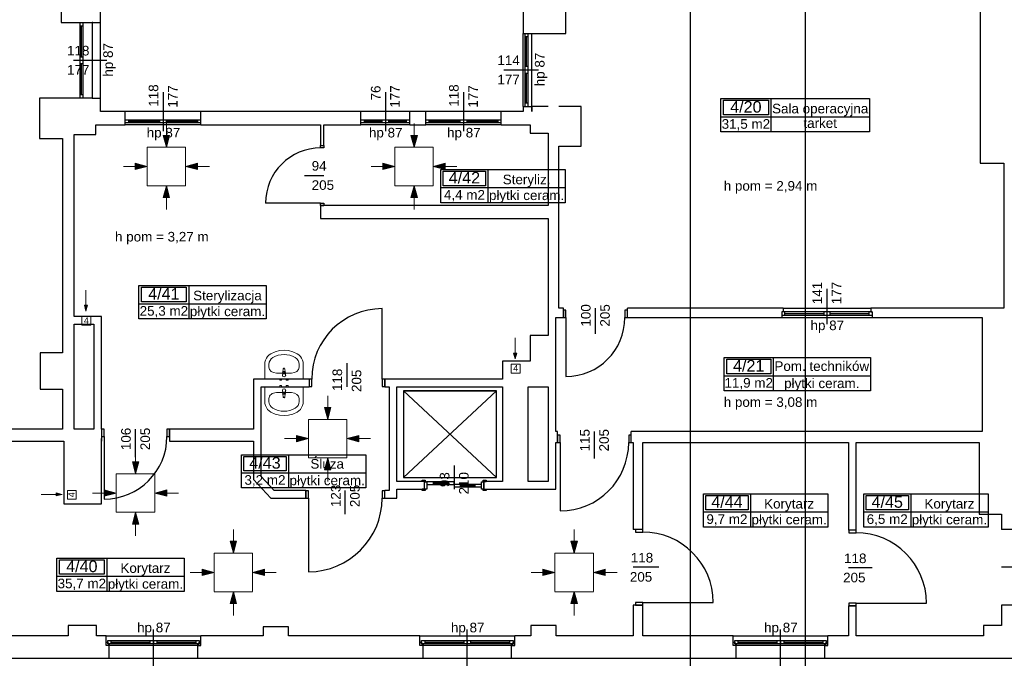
# Model space of a CAD drawing. Header units: millimetres. Extents: x -165365 to -33565, y 7406 to 103342.
# Tile 248 of 256: x -119377 to -104002, y 69243 to 79218. Entities that reach past the tile are written whole.
import ezdxf
from ezdxf.enums import TextEntityAlignment as Align

# ---------------------------------------------------------------- set-up
doc = ezdxf.new("R2010")
doc.units = ezdxf.units.MM
doc.header["$MEASUREMENT"] = 0
for name, color, linetype in [('Drzwi', 252, 'Continuous'), ('ELEK OPIS', 140, 'Continuous'), ('Linia', 252, 'Continuous'), ('Obiekt', 252, 'Continuous'), ('Okno', 252, 'Continuous'), ('Polilinia', 252, 'Continuous'), ('Strefa', 252, 'Continuous'), ('Słup', 252, 'Continuous'), ('Tekst', 252, 'Continuous'), ('Ściana', 252, 'Continuous')]:
    doc.layers.add(name, color=color, linetype=linetype)
doc.styles.add('Arial', font='arial.ttf')
doc.styles.add('Times new roman', font='arial.ttf')

# ---------------------------------------------------------------- blocks, each defined once
blk = doc.blocks.new('A$C67C5DD2D')
at = {"layer": 'Linia', "linetype": 'Continuous', "lineweight": 13}
for points in [[(48280, 9391), (48330, 9577), (48230, 9577)], [(52147, 9391), (52198, 9577), (52098, 9577)], [(47978, 9091), (47792, 9141), (47792, 9041)], [(48579, 9091), (48766, 9041), (48766, 9141)], [(51846, 9091), (51660, 9141), (51660, 9041)], [(52447, 9091), (52634, 9041), (52634, 9141)], [(48280, 8791), (48230, 8604), (48330, 8604)], [(52147, 8791), (52098, 8604), (52198, 8604)], [(47024, 6831), (47049, 6924), (46999, 6924)], [(53726, 6084), (53751, 6177), (53701, 6177)], [(50798, 5140), (50848, 5327), (50748, 5327)], [(50497, 4840), (50310, 4890), (50310, 4790)], [(51098, 4840), (51284, 4790), (51284, 4890)], [(47798, 4290), (47848, 4476), (47748, 4476)], [(50798, 4540), (50748, 4353), (50848, 4353)], [(47496, 3990), (47310, 4040), (47310, 3940)], [(48097, 3990), (48284, 3940), (48284, 4040)], [(46653, 3969), (46559, 3994), (46559, 3944)], [(47798, 3690), (47748, 3503), (47848, 3503)], [(49325, 3050), (49375, 3236), (49275, 3236)], [(54646, 3050), (54696, 3236), (54596, 3236)], [(49024, 2750), (48837, 2800), (48837, 2700)], [(49625, 2750), (49811, 2700), (49811, 2800)], [(54345, 2750), (54158, 2800), (54158, 2700)], [(54946, 2750), (55132, 2700), (55132, 2800)], [(49325, 2450), (49275, 2263), (49375, 2263)], [(54646, 2450), (54596, 2263), (54696, 2263)]]:
    blk.add_hatch(color=252, dxfattribs=at).paths.add_polyline_path(points)
at = {"layer": 'Drzwi', "color": 252}
for p, q in [((50688, 9380), (50688, 9420)), ((50688, 9420), (50738, 9420)), ((50688, 9420), (50738, 9420)), ((50738, 9380), (50688, 9380)), ((50738, 9420), (50738, 9380)), ((50688, 8520), (49828, 8520)), ((50688, 8480), (50688, 8520)), ((50688, 8520), (50738, 8520)), ((50738, 8480), (50688, 8480)), ((50688, 8480), (50738, 8480)), ((50738, 8520), (50738, 8480)), ((51648, 5770), (51648, 6870)), ((54518, 6845), (54478, 6845)), ((54478, 6845), (54478, 6730)), ((54478, 6730), (54478, 6845)), ((54518, 6730), (54518, 6845)), ((55478, 6845), (55438, 6845)), ((55438, 6845), (55438, 6730)), ((55478, 6730), (55478, 6845)), ((55478, 6730), (55478, 6845)), ((54478, 6730), (54518, 6730)), ((54518, 6730), (54518, 5810)), ((55438, 6730), (55478, 6730)), ((50548, 5770), (50508, 5770)), ((50508, 5770), (50508, 5655)), ((50508, 5770), (50508, 5655)), ((50548, 5655), (50548, 5770)), ((51688, 5770), (51648, 5770)), ((51648, 5770), (51648, 5655)), ((51688, 5655), (51688, 5770)), ((51688, 5770), (51688, 5655)), ((50508, 5655), (50548, 5655)), ((51648, 5655), (51688, 5655)), ((47308, 4990), (47268, 4990)), ((47268, 4990), (47268, 4875)), ((47268, 4990), (47268, 4875)), ((47308, 4875), (47308, 4990)), ((48328, 4990), (48288, 4990)), ((48288, 4990), (48288, 4875)), ((48328, 4875), (48328, 4990)), ((48328, 4990), (48328, 4875)), ((47268, 4875), (47308, 4875)), ((47308, 4875), (47308, 3895)), ((48288, 4875), (48328, 4875)), ((54428, 4895), (54388, 4895)), ((54388, 4895), (54388, 4780)), ((54388, 4780), (54388, 4895)), ((54388, 4780), (54428, 4780)), ((54428, 4780), (54428, 4895)), ((54428, 4780), (54428, 3710)), ((55538, 4895), (55498, 4895)), ((55498, 4895), (55498, 4780)), ((55498, 4780), (55538, 4780)), ((55538, 4780), (55538, 4895)), ((55538, 4780), (55538, 4895)), ((52271, 4170), (52271, 4189)), ((52271, 4189), (52321, 4189)), ((52321, 4170), (52271, 4170)), ((52308, 4170), (52271, 4170)), ((52308, 4165), (52308, 4170)), ((52308, 4170), (52333, 4170)), ((52308, 4165), (52308, 4170)), ((52333, 4165), (52308, 4165)), ((52308, 4050), (52308, 4165)), ((52308, 4165), (52348, 4165)), ((52308, 4050), (52308, 4165)), ((52321, 4189), (52321, 4170)), ((52333, 4170), (52333, 4165)), ((52348, 4165), (52348, 4050)), ((52448, 4165), (52348, 4165)), ((52348, 4165), (52348, 4125)), ((52673, 4165), (52448, 4165)), ((52448, 4165), (52448, 4145)), ((52448, 4125), (52448, 4165)), ((52673, 4145), (52673, 4165)), ((52773, 4165), (52673, 4165)), ((52673, 4165), (52673, 4125)), ((52773, 4125), (52773, 4165)), ((53198, 4050), (53198, 4165)), ((53198, 4165), (53238, 4165)), ((53213, 4165), (53213, 4170)), ((53213, 4170), (53238, 4170)), ((53238, 4165), (53213, 4165)), ((53225, 4189), (53275, 4189)), ((53225, 4170), (53225, 4189)), ((53275, 4170), (53225, 4170)), ((53238, 4170), (53238, 4165)), ((53238, 4165), (53238, 4170)), ((53238, 4170), (53275, 4170)), ((53238, 4165), (53238, 4050)), ((53238, 4050), (53238, 4165)), ((53275, 4189), (53275, 4170)), ((50498, 4025), (50458, 4025)), ((50458, 4025), (50458, 3910)), ((50458, 3910), (50458, 4025)), ((50498, 3910), (50498, 4025)), ((51688, 4025), (51648, 4025)), ((51648, 4025), (51648, 3910)), ((51688, 3910), (51688, 4025)), ((51688, 3910), (51688, 4025)), ((52271, 4031), (52271, 4050)), ((52271, 4050), (52321, 4050)), ((52308, 4050), (52271, 4050)), ((52321, 4031), (52271, 4031)), ((52348, 4050), (52308, 4050)), ((52321, 4050), (52321, 4031)), ((52348, 4125), (52448, 4125)), ((52448, 4145), (52673, 4145)), ((52673, 4145), (52448, 4145)), ((52448, 4145), (52448, 4125)), ((52673, 4145), (52448, 4145)), ((52448, 4125), (52673, 4125)), ((52673, 4125), (52673, 4145)), ((52673, 4125), (52773, 4125)), ((52873, 4125), (52773, 4125)), ((52773, 4125), (52773, 4085)), ((52773, 4085), (52873, 4085)), ((53098, 4125), (52873, 4125)), ((52873, 4125), (52873, 4105)), ((52873, 4085), (52873, 4125)), ((52873, 4105), (53098, 4105)), ((53098, 4105), (52873, 4105)), ((52873, 4105), (52873, 4085)), ((53098, 4105), (52873, 4105)), ((52873, 4085), (53098, 4085)), ((53098, 4105), (53098, 4125)), ((53198, 4125), (53098, 4125)), ((53098, 4125), (53098, 4085)), ((53098, 4085), (53098, 4105)), ((53098, 4085), (53198, 4085)), ((53198, 4085), (53198, 4125)), ((53238, 4050), (53198, 4050)), ((53225, 4050), (53275, 4050)), ((53225, 4031), (53225, 4050)), ((53275, 4031), (53225, 4031)), ((53238, 4050), (53275, 4050)), ((53275, 4050), (53275, 4031)), ((50458, 3910), (50498, 3910)), ((50498, 3910), (50498, 2760)), ((51648, 3910), (51688, 3910)), ((55603, 3420), (55603, 3380)), ((55718, 3420), (55603, 3420)), ((55718, 3420), (55603, 3420)), ((55718, 3380), (55718, 3420)), ((58933, 3410), (58933, 3370)), ((59048, 3410), (58933, 3410)), ((59048, 3410), (58933, 3410)), ((59048, 3370), (59048, 3410)), ((55603, 3380), (55718, 3380)), ((58933, 3370), (59048, 3370)), ((55718, 2280), (55603, 2280)), ((55603, 2280), (55603, 2240)), ((55603, 2240), (55718, 2240)), ((55718, 2240), (55603, 2240)), ((55718, 2240), (55718, 2280)), ((55718, 2280), (56818, 2280)), ((59048, 2270), (58933, 2270)), ((58933, 2270), (58933, 2230)), ((58933, 2230), (59048, 2230)), ((59048, 2230), (58933, 2230)), ((59048, 2230), (59048, 2270)), ((59048, 2270), (60148, 2270))]:
    blk.add_line(p, q, dxfattribs=at)
for centre, radius, start, end in [((50688, 8520), 860, 90, 180), ((51648, 5770), 1100, 90, 180), ((54518, 6730), 920, 270, 0), ((47308, 4875), 980, 270, 0), ((54428, 4780), 1070, 270, 0), ((50498, 3910), 1150, 270, 0), ((55718, 2280), 1100, 0, 90), ((59048, 2270), 1100, 0, 90)]:
    blk.add_arc(centre, radius, start, end, dxfattribs=at)
at = {"layer": 'Linia', "color": 252, "lineweight": 13}
for p, q in [((48280, 9761), (48280, 9577)), ((52148, 9761), (52148, 9577)), ((48280, 9391), (48230, 9577)), ((48230, 9577), (48330, 9577)), ((48280, 9391), (48330, 9577)), ((52147, 9391), (52098, 9577)), ((52098, 9577), (52198, 9577)), ((52147, 9391), (52198, 9577)), ((48579, 9390), (47979, 9390)), ((47979, 9390), (47979, 8791)), ((48579, 8791), (48579, 9390)), ((52447, 9390), (51847, 9390)), ((51847, 9390), (51847, 8791)), ((52447, 8791), (52447, 9390)), ((47608, 9091), (47792, 9091)), ((47978, 9091), (47792, 9141)), ((47792, 9041), (47792, 9141)), ((47978, 9091), (47792, 9041)), ((48579, 9091), (48766, 9141)), ((48579, 9091), (48766, 9041)), ((48766, 9141), (48766, 9041)), ((48950, 9091), (48766, 9091)), ((51476, 9091), (51660, 9091)), ((51846, 9091), (51660, 9141)), ((51660, 9041), (51660, 9141)), ((51846, 9091), (51660, 9041)), ((52447, 9091), (52634, 9141)), ((52447, 9091), (52634, 9041)), ((52634, 9141), (52634, 9041)), ((52817, 9091), (52634, 9091)), ((47979, 8790), (48579, 8790)), ((48280, 8791), (48230, 8604)), ((48280, 8791), (48330, 8604)), ((51847, 8790), (52447, 8790)), ((52147, 8791), (52098, 8604)), ((52147, 8791), (52198, 8604)), ((48330, 8604), (48230, 8604)), ((48280, 8420), (48280, 8604)), ((52198, 8604), (52098, 8604)), ((52148, 8420), (52148, 8604)), ((47024, 7158), (47024, 6924)), ((47024, 6831), (46999, 6924)), ((46999, 6924), (47049, 6924)), ((47024, 6831), (47049, 6924)), ((46960, 6610), (46960, 6750)), ((46960, 6750), (47100, 6750)), ((47100, 6750), (47100, 6610)), ((47100, 6610), (46960, 6610)), ((53726, 6412), (53726, 6177)), ((53726, 6084), (53701, 6177)), ((53701, 6177), (53751, 6177)), ((53726, 6084), (53751, 6177)), ((53662, 5863), (53662, 6003)), ((53662, 6003), (53802, 6003)), ((53802, 6003), (53802, 5863)), ((53802, 5863), (53662, 5863)), ((50798, 5510), (50798, 5327)), ((50798, 5140), (50748, 5327)), ((50748, 5327), (50848, 5327)), ((50798, 5140), (50848, 5327)), ((51098, 5140), (50498, 5140)), ((50498, 5140), (50498, 4540)), ((51098, 4540), (51098, 5140)), ((50126, 4840), (50310, 4840)), ((50497, 4840), (50310, 4890)), ((50310, 4790), (50310, 4890)), ((50497, 4840), (50310, 4790)), ((51098, 4840), (51284, 4890)), ((51098, 4840), (51284, 4790)), ((51284, 4890), (51284, 4790)), ((51468, 4840), (51284, 4840)), ((47798, 4660), (47798, 4476)), ((47798, 4290), (47748, 4476)), ((47748, 4476), (47848, 4476)), ((47798, 4290), (47848, 4476)), ((50498, 4540), (51098, 4540)), ((50798, 4540), (50748, 4353)), ((50798, 4540), (50848, 4353)), ((50848, 4353), (50748, 4353)), ((50798, 4170), (50798, 4353)), ((48097, 4289), (47497, 4289)), ((47497, 4289), (47497, 3690)), ((48097, 3690), (48097, 4289)), ((46873, 4032), (46733, 4032)), ((46733, 4032), (46733, 3892)), ((46873, 3892), (46873, 4032)), ((47496, 3990), (47310, 4040)), ((47310, 3940), (47310, 4040)), ((48097, 3990), (48284, 4040)), ((48284, 4040), (48284, 3940)), ((46325, 3969), (46559, 3969)), ((46653, 3969), (46559, 3994)), ((46559, 3944), (46559, 3994)), ((46653, 3969), (46559, 3944)), ((46733, 3892), (46873, 3892)), ((47126, 3990), (47310, 3990)), ((47496, 3990), (47310, 3940)), ((48097, 3990), (48284, 3940)), ((48467, 3990), (48284, 3990)), ((47497, 3689), (48097, 3689)), ((47798, 3690), (47748, 3503)), ((47798, 3690), (47848, 3503)), ((47848, 3503), (47748, 3503)), ((47798, 3319), (47798, 3503)), ((49325, 3420), (49325, 3236)), ((54647, 3420), (54646, 3236)), ((49325, 3050), (49275, 3236)), ((49275, 3236), (49375, 3236)), ((49325, 3050), (49375, 3236)), ((54646, 3050), (54596, 3236)), ((54596, 3236), (54696, 3236)), ((54646, 3050), (54696, 3236)), ((49625, 3049), (49025, 3049)), ((49025, 3049), (49025, 2450)), ((49625, 2450), (49625, 3049)), ((54946, 3049), (54346, 3049)), ((54346, 3049), (54346, 2450)), ((54946, 2450), (54946, 3049)), ((49024, 2750), (48837, 2800)), ((48837, 2700), (48837, 2800)), ((49625, 2750), (49811, 2800)), ((49811, 2800), (49811, 2700)), ((54345, 2750), (54158, 2800)), ((54158, 2700), (54158, 2800)), ((54946, 2750), (55132, 2800)), ((55132, 2800), (55132, 2700)), ((48653, 2750), (48837, 2750)), ((49024, 2750), (48837, 2700)), ((49625, 2750), (49811, 2700)), ((49995, 2750), (49811, 2750)), ((53974, 2750), (54158, 2750)), ((54345, 2750), (54158, 2700)), ((54946, 2750), (55132, 2700)), ((55316, 2750), (55132, 2750)), ((49025, 2449), (49625, 2449)), ((49325, 2450), (49275, 2263)), ((49325, 2450), (49375, 2263)), ((54346, 2449), (54946, 2449)), ((54646, 2450), (54596, 2263)), ((54646, 2450), (54696, 2263)), ((49375, 2263), (49275, 2263)), ((49325, 2079), (49325, 2263)), ((54696, 2263), (54596, 2263)), ((54647, 2079), (54646, 2263))]:
    blk.add_line(p, q, dxfattribs=at)
at = {"layer": 'Obiekt', "color": 252}
for p, q in [((46828, 10750), (47348, 10750)), ((53548, 10600), (54088, 10600)), ((48228, 10250), (48228, 9640)), ((51698, 10250), (51698, 9640)), ((52918, 10250), (52918, 9640)), ((50437, 8950), (50738, 8950)), ((58593, 7180), (58593, 6630)), ((54978, 6479), (54978, 6880)), ((51098, 6021), (51098, 5650)), ((47798, 4549), (47798, 4990)), ((54963, 4529), (54963, 4950)), ((52773, 4421), (52773, 4050)), ((51073, 3659), (51073, 4030)), ((55969, 2830), (55568, 2830)), ((59299, 2820), (58928, 2820)), ((61849, 2830), (61318, 2830)), ((48078, 1110), (48078, 1860)), ((52978, 1110), (52978, 1860)), ((57868, 1110), (57868, 1860))]:
    blk.add_line(p, q, dxfattribs=at)
at = {"layer": 'Obiekt', "color": 252, "lineweight": 5}
for p, q in [((49911, 6166), (49884, 6148)), ((49976, 6196), (49911, 6166)), ((50045, 6215), (49976, 6196)), ((50116, 6221), (50045, 6215)), ((50187, 6215), (50116, 6221)), ((50256, 6196), (50187, 6215)), ((50321, 6166), (50256, 6196)), ((50348, 6148), (50321, 6166)), ((49819, 6034), (49816, 6000)), ((49816, 6000), (49816, 5771)), ((49827, 6066), (49819, 6034)), ((49841, 6097), (49827, 6066)), ((49860, 6124), (49841, 6097)), ((49884, 6148), (49860, 6124)), ((49881, 5954), (49881, 6000)), ((50371, 6124), (50348, 6148)), ((50351, 5954), (50351, 6000)), ((50390, 6097), (50371, 6124)), ((50404, 6066), (50390, 6097)), ((50413, 6034), (50404, 6066)), ((50416, 6000), (50413, 6034)), ((50416, 5771), (50416, 6000)), ((49997, 5863), (50235, 5863)), ((50095, 5870), (50091, 5828)), ((50105, 5932), (50098, 5880)), ((50102, 5853), (50102, 5868)), ((50129, 5853), (50102, 5853)), ((50133, 5880), (50127, 5932)), ((50129, 5868), (50129, 5853)), ((50141, 5828), (50137, 5870)), ((49816, 5771), (50416, 5771)), ((50079, 5771), (50052, 5771)), ((50052, 5771), (50052, 5751)), ((50052, 5751), (50079, 5751)), ((50079, 5751), (50079, 5771)), ((50179, 5771), (50152, 5771)), ((50152, 5771), (50152, 5751)), ((50152, 5751), (50179, 5751)), ((50179, 5751), (50179, 5771)), ((49816, 5650), (50416, 5650)), ((49816, 5421), (49816, 5650)), ((49997, 5558), (50235, 5558)), ((50052, 5670), (50079, 5670)), ((50052, 5650), (50052, 5670)), ((50079, 5650), (50052, 5650)), ((50079, 5670), (50079, 5650)), ((50095, 5551), (50091, 5593)), ((50105, 5488), (50098, 5541)), ((50102, 5568), (50102, 5553)), ((50129, 5568), (50102, 5568)), ((50133, 5541), (50127, 5488)), ((50129, 5553), (50129, 5568)), ((50141, 5593), (50137, 5551)), ((50152, 5670), (50179, 5670)), ((50152, 5650), (50152, 5670)), ((50179, 5650), (50152, 5650)), ((50179, 5670), (50179, 5650)), ((50416, 5650), (50416, 5421)), ((49819, 5387), (49816, 5421)), ((49827, 5355), (49819, 5387)), ((49881, 5467), (49881, 5421)), ((50351, 5467), (50351, 5421)), ((50413, 5387), (50404, 5355)), ((50416, 5421), (50413, 5387)), ((49841, 5324), (49827, 5355)), ((49860, 5297), (49841, 5324)), ((49884, 5273), (49860, 5297)), ((49911, 5254), (49884, 5273)), ((49976, 5224), (49911, 5254)), ((50321, 5254), (50256, 5224)), ((50348, 5273), (50321, 5254)), ((50371, 5297), (50348, 5273)), ((50390, 5324), (50371, 5297)), ((50404, 5355), (50390, 5324)), ((50045, 5206), (49976, 5224)), ((50116, 5200), (50045, 5206)), ((50187, 5206), (50116, 5200)), ((50256, 5224), (50187, 5206))]:
    blk.add_line(p, q, dxfattribs=at)
for centre, radius, start, end in [((50116, 5868), 21.1, 147.229, 174.8304), ((50116, 5868), 21.1, 32.771, 147.229), ((50116, 5868), 13.6, 0, 180), ((50116, 5931), 11.2, 7.1389, 172.8611), ((50116, 5868), 21.1, 5.1696, 32.771), ((50116, 5828), 25, 180, 0), ((50116, 5593), 25, 0, 180), ((50116, 5553), 21.1, 185.1696, 212.771), ((50116, 5553), 21.1, 212.771, 327.229), ((50116, 5553), 13.6, 180, 0), ((50116, 5553), 21.1, 327.229, 354.8304), ((50116, 5490), 11.2, 187.1389, 352.8611)]:
    blk.add_arc(centre, radius, start, end, dxfattribs=at)
for centre, major_axis, ratio, start_param, end_param in [((50116, 5771), (0, 382), 0.956522, 5.78621, 6.78016), ((49997, 6000), (0, 121), 0.956522, 0.496975, 1.570796), ((50235, 6000), (0, 121), 0.956522, 4.712389, 5.78621), ((49997, 5954), (116, 0), 0.783646, 3.141593, 4.712389), ((50234, 5954), (116, 0), 0.783646, 4.712389, 6.283185), ((49997, 5467), (116, 0), 0.783646, 1.570796, 3.141593), ((50234, 5467), (116, 0), 0.783646, 0, 1.570796), ((49997, 5421), (0, 121), 0.956522, 1.570796, 2.644618), ((50235, 5421), (0, 121), 0.956522, 3.638567, 4.712389), ((50116, 5650), (0, 382), 0.956522, 2.644618, 3.638567)]:
    blk.add_ellipse(centre, major_axis=major_axis, ratio=ratio, start_param=start_param, end_param=end_param, dxfattribs=at)
for p in [(50095, 5870), (50105, 5932), (50133, 5880), (50141, 5828), (50095, 5551), (50133, 5541), (50141, 5593), (50105, 5488)]:
    blk.add_point(p, dxfattribs=at)
at = {"layer": 'Okno', "color": 252}
for p, q in [((46928, 11340), (46928, 11290)), ((46928, 11290), (46978, 11290)), ((46928, 11290), (46928, 10800)), ((46953, 10800), (46953, 11290)), ((46978, 11290), (46978, 11340)), ((46978, 10800), (46978, 11290)), ((47128, 10160), (47128, 11340)), ((47248, 10160), (47248, 11340)), ((53848, 10030), (53848, 11170)), ((53878, 11170), (53878, 11120)), ((53878, 11170), (53928, 11170)), ((53878, 11120), (53928, 11120)), ((53878, 11120), (53878, 10650)), ((53903, 10650), (53903, 11120)), ((53928, 11120), (53928, 11170)), ((53928, 10650), (53928, 11120)), ((53988, 10030), (53988, 11170)), ((46978, 10800), (46928, 10800)), ((46928, 10800), (46928, 10750)), ((46978, 10750), (46978, 10800)), ((46928, 10750), (46928, 10700)), ((46928, 10700), (46978, 10700)), ((46928, 10700), (46928, 10210)), ((46953, 10210), (46953, 10700)), ((46978, 10700), (46978, 10750)), ((46978, 10210), (46978, 10700)), ((53928, 10650), (53878, 10650)), ((53878, 10650), (53878, 10600)), ((53928, 10600), (53928, 10650)), ((53878, 10600), (53878, 10550)), ((53878, 10550), (53928, 10550)), ((53878, 10550), (53878, 10080)), ((53903, 10080), (53903, 10550)), ((53928, 10550), (53928, 10600)), ((53928, 10080), (53928, 10550)), ((46978, 10210), (46928, 10210)), ((46928, 10210), (46928, 10160)), ((46978, 10160), (46978, 10210)), ((53928, 10080), (53878, 10080)), ((53878, 10080), (53878, 10030)), ((53878, 10030), (53928, 10030)), ((53928, 10030), (53928, 10080)), ((48818, 9950), (47638, 9950)), ((52078, 9950), (51318, 9950)), ((53508, 9950), (52328, 9950)), ((47638, 9820), (47688, 9820)), ((47638, 9770), (47638, 9820)), ((47688, 9770), (47638, 9770)), ((48818, 9740), (47638, 9740)), ((47688, 9820), (47688, 9770)), ((47688, 9820), (48178, 9820)), ((48178, 9795), (47688, 9795)), ((48178, 9770), (47688, 9770)), ((48178, 9770), (48178, 9820)), ((48178, 9820), (48228, 9820)), ((48228, 9770), (48178, 9770)), ((48228, 9820), (48278, 9820)), ((48278, 9770), (48228, 9770)), ((48278, 9820), (48278, 9770)), ((48278, 9820), (48768, 9820)), ((48768, 9795), (48278, 9795)), ((48768, 9770), (48278, 9770)), ((48768, 9770), (48768, 9820)), ((48768, 9820), (48818, 9820)), ((48818, 9770), (48768, 9770)), ((48818, 9770), (48818, 9820)), ((51318, 9820), (51368, 9820)), ((51318, 9770), (51318, 9820)), ((51368, 9770), (51318, 9770)), ((52078, 9740), (51318, 9740)), ((51368, 9820), (51368, 9770)), ((51368, 9820), (51648, 9820)), ((51648, 9795), (51368, 9795)), ((51648, 9770), (51368, 9770)), ((51648, 9770), (51648, 9820)), ((51648, 9820), (51698, 9820)), ((51698, 9770), (51648, 9770)), ((51698, 9820), (51748, 9820)), ((51748, 9770), (51698, 9770)), ((51748, 9820), (51748, 9770)), ((51748, 9820), (52028, 9820)), ((52028, 9795), (51748, 9795)), ((52028, 9770), (51748, 9770)), ((52028, 9770), (52028, 9820)), ((52028, 9820), (52078, 9820)), ((52078, 9770), (52028, 9770)), ((52078, 9770), (52078, 9820)), ((52328, 9820), (52378, 9820)), ((52328, 9770), (52328, 9820)), ((52378, 9770), (52328, 9770)), ((53508, 9740), (52328, 9740)), ((52378, 9820), (52378, 9770)), ((52378, 9820), (52868, 9820)), ((52868, 9795), (52378, 9795)), ((52868, 9770), (52378, 9770)), ((52868, 9770), (52868, 9820)), ((52868, 9820), (52918, 9820)), ((52918, 9770), (52868, 9770)), ((52918, 9820), (52968, 9820)), ((52968, 9770), (52918, 9770)), ((52968, 9820), (52968, 9770)), ((52968, 9820), (53458, 9820)), ((53458, 9795), (52968, 9795)), ((53458, 9770), (52968, 9770)), ((53458, 9770), (53458, 9820)), ((53458, 9820), (53508, 9820)), ((53508, 9770), (53458, 9770)), ((53508, 9770), (53508, 9820)), ((57938, 6820), (57888, 6820)), ((57888, 6820), (57888, 6770)), ((57908, 6820), (57888, 6820)), ((57888, 6770), (57938, 6770)), ((57908, 6880), (59278, 6880)), ((57938, 6770), (57938, 6820)), ((58543, 6820), (57938, 6820)), ((57938, 6795), (58543, 6795)), ((57938, 6770), (58543, 6770)), ((58593, 6820), (58543, 6820)), ((58543, 6820), (58543, 6770)), ((58543, 6770), (58593, 6770)), ((58643, 6820), (58593, 6820)), ((58593, 6770), (58643, 6770)), ((58643, 6770), (58643, 6820)), ((59248, 6820), (58643, 6820)), ((58643, 6795), (59248, 6795)), ((58643, 6770), (59248, 6770)), ((59298, 6820), (59248, 6820)), ((59248, 6820), (59248, 6770)), ((59248, 6770), (59298, 6770)), ((59278, 6820), (59298, 6820)), ((59298, 6820), (59298, 6770)), ((57888, 6730), (59298, 6730)), ((47338, 1760), (48818, 1760)), ((52238, 1760), (53718, 1760)), ((57128, 1760), (58608, 1760)), ((47338, 1660), (47363, 1660)), ((47338, 1610), (47338, 1660)), ((47388, 1610), (47338, 1610)), ((47388, 1610), (47338, 1610)), ((47363, 1685), (47413, 1685)), ((47363, 1635), (47363, 1685)), ((47363, 1660), (47363, 1635)), ((47363, 1635), (47388, 1635)), ((47413, 1635), (47363, 1635)), ((47388, 1635), (47388, 1610)), ((48078, 1610), (47388, 1610)), ((47413, 1685), (48028, 1685)), ((47413, 1685), (47413, 1635)), ((47413, 1685), (48028, 1685)), ((47413, 1660), (48028, 1660)), ((48028, 1635), (47413, 1635)), ((48028, 1635), (48028, 1685)), ((48028, 1685), (48078, 1685)), ((48078, 1635), (48028, 1635)), ((48078, 1685), (48078, 1635)), ((48078, 1685), (48128, 1685)), ((48078, 1635), (48078, 1685)), ((48128, 1635), (48078, 1635)), ((48768, 1610), (48078, 1610)), ((48128, 1685), (48743, 1685)), ((48128, 1685), (48128, 1635)), ((48128, 1685), (48743, 1685)), ((48128, 1660), (48743, 1660)), ((48743, 1635), (48128, 1635)), ((48743, 1635), (48743, 1685)), ((48743, 1685), (48793, 1685)), ((48793, 1635), (48743, 1635)), ((48768, 1610), (48768, 1635)), ((48768, 1635), (48793, 1635)), ((48818, 1610), (48768, 1610)), ((48768, 1610), (48818, 1610)), ((48793, 1685), (48793, 1635)), ((48793, 1635), (48793, 1660)), ((48793, 1660), (48818, 1660)), ((48818, 1610), (48818, 1660)), ((52238, 1660), (52263, 1660)), ((52238, 1610), (52238, 1660)), ((52288, 1610), (52238, 1610)), ((52288, 1610), (52238, 1610)), ((52263, 1685), (52313, 1685)), ((52263, 1635), (52263, 1685)), ((52263, 1660), (52263, 1635)), ((52263, 1635), (52288, 1635)), ((52313, 1635), (52263, 1635)), ((52288, 1635), (52288, 1610)), ((52978, 1610), (52288, 1610)), ((52313, 1685), (52928, 1685)), ((52313, 1685), (52313, 1635)), ((52313, 1685), (52928, 1685)), ((52313, 1660), (52928, 1660)), ((52928, 1635), (52313, 1635)), ((52928, 1635), (52928, 1685)), ((52928, 1685), (52978, 1685)), ((52978, 1635), (52928, 1635)), ((52978, 1685), (52978, 1635)), ((52978, 1685), (53028, 1685)), ((52978, 1635), (52978, 1685)), ((53028, 1635), (52978, 1635)), ((53668, 1610), (52978, 1610)), ((53028, 1685), (53643, 1685)), ((53028, 1685), (53028, 1635)), ((53028, 1685), (53643, 1685)), ((53028, 1660), (53643, 1660)), ((53643, 1635), (53028, 1635)), ((53643, 1635), (53643, 1685)), ((53643, 1685), (53693, 1685)), ((53693, 1635), (53643, 1635)), ((53668, 1610), (53668, 1635)), ((53668, 1635), (53693, 1635)), ((53718, 1610), (53668, 1610)), ((53668, 1610), (53718, 1610)), ((53693, 1685), (53693, 1635)), ((53693, 1635), (53693, 1660)), ((53693, 1660), (53718, 1660)), ((53718, 1610), (53718, 1660)), ((57128, 1660), (57153, 1660)), ((57128, 1610), (57128, 1660)), ((57178, 1610), (57128, 1610)), ((57178, 1610), (57128, 1610)), ((57153, 1685), (57203, 1685)), ((57153, 1635), (57153, 1685)), ((57153, 1660), (57153, 1635)), ((57153, 1635), (57178, 1635)), ((57203, 1635), (57153, 1635)), ((57178, 1635), (57178, 1610)), ((57868, 1610), (57178, 1610)), ((57203, 1685), (57818, 1685)), ((57203, 1685), (57203, 1635)), ((57203, 1685), (57818, 1685)), ((57203, 1660), (57818, 1660)), ((57818, 1635), (57203, 1635)), ((57818, 1635), (57818, 1685)), ((57818, 1685), (57868, 1685)), ((57868, 1635), (57818, 1635)), ((57868, 1685), (57868, 1635)), ((57868, 1685), (57918, 1685)), ((57868, 1635), (57868, 1685)), ((57918, 1635), (57868, 1635)), ((58558, 1610), (57868, 1610)), ((57918, 1685), (58533, 1685)), ((57918, 1685), (57918, 1635)), ((57918, 1685), (58533, 1685)), ((57918, 1660), (58533, 1660)), ((58533, 1635), (57918, 1635)), ((58533, 1635), (58533, 1685)), ((58533, 1685), (58583, 1685)), ((58583, 1635), (58533, 1635)), ((58558, 1610), (58558, 1635)), ((58558, 1635), (58583, 1635)), ((58608, 1610), (58558, 1610)), ((58558, 1610), (58608, 1610)), ((58583, 1685), (58583, 1635)), ((58583, 1635), (58583, 1660)), ((58583, 1660), (58608, 1660)), ((58608, 1610), (58608, 1660)), ((47388, 1410), (48768, 1410)), ((52288, 1410), (53668, 1410)), ((57178, 1410), (58558, 1410))]:
    blk.add_line(p, q, dxfattribs=at)
at = {"layer": 'Polilinia', "color": 252, "flags": 128}
blk.add_lwpolyline([(51983, 4235), (53433, 4235), (53433, 5585), (51983, 5585), (53433, 4235), (53433, 5585), (51983, 5585), (53433, 5585)], close=True, dxfattribs=at)
blk.add_lwpolyline([(51983, 5585), (51983, 4235)], dxfattribs=at)
at = {"layer": 'Strefa', "color": 252}
for p, q in [((56939, 10150), (59259, 10150)), ((56939, 9631), (56939, 10150)), ((57718, 10150), (57718, 9631)), ((59259, 10150), (59259, 9631)), ((56978, 10124), (57679, 10124)), ((56978, 9898), (56978, 10124)), ((57679, 10124), (57679, 9898)), ((56939, 9867), (59259, 9867)), ((57679, 9898), (56978, 9898)), ((59259, 9631), (56939, 9631)), ((52566, 9043), (54508, 9043)), ((52566, 8524), (52566, 9043)), ((52603, 9017), (53263, 9017)), ((52603, 8791), (52603, 9017)), ((53263, 9017), (53263, 8791)), ((53300, 9043), (53300, 8524)), ((54508, 9043), (54508, 8524)), ((53263, 8791), (52603, 8791)), ((52566, 8760), (54508, 8760)), ((54508, 8524), (52566, 8524)), ((47850, 7230), (49837, 7230)), ((47850, 6711), (47850, 7230)), ((48629, 7230), (48629, 6711)), ((49837, 7230), (49837, 6711)), ((47889, 7204), (48590, 7204)), ((47889, 6977), (47889, 7204)), ((48590, 7204), (48590, 6977)), ((47850, 6947), (49837, 6947)), ((48590, 6977), (47889, 6977)), ((49837, 6711), (47850, 6711)), ((56991, 6106), (59272, 6106)), ((56991, 5588), (56991, 6106)), ((57029, 6080), (57716, 6080)), ((57029, 5854), (57029, 6080)), ((57716, 6080), (57716, 5854)), ((57754, 6106), (57754, 5588)), ((59272, 6106), (59272, 5588)), ((57716, 5854), (57029, 5854)), ((56991, 5823), (59272, 5823)), ((59272, 5588), (56991, 5588)), ((49452, 4589), (51394, 4589)), ((49452, 4070), (49452, 4589)), ((49489, 4563), (50149, 4563)), ((49489, 4337), (49489, 4563)), ((50149, 4563), (50149, 4337)), ((50186, 4589), (50186, 4070)), ((51394, 4589), (51394, 4070)), ((49452, 4306), (51394, 4306)), ((50149, 4337), (49489, 4337)), ((51394, 4070), (49452, 4070)), ((56665, 3978), (58607, 3978)), ((56665, 3459), (56665, 3978)), ((56702, 3952), (57362, 3952)), ((56702, 3726), (56702, 3952)), ((57362, 3952), (57362, 3726)), ((57399, 3978), (57399, 3459)), ((58607, 3978), (58607, 3459)), ((59168, 3978), (61110, 3978)), ((59168, 3459), (59168, 3978)), ((59205, 3952), (59865, 3952)), ((59205, 3726), (59205, 3952)), ((59865, 3952), (59865, 3726)), ((59902, 3978), (59902, 3459)), ((61110, 3978), (61110, 3459)), ((56665, 3695), (58607, 3695)), ((57362, 3726), (56702, 3726)), ((59168, 3695), (61110, 3695)), ((59865, 3726), (59205, 3726)), ((58607, 3459), (56665, 3459)), ((61110, 3459), (59168, 3459)), ((46569, 2973), (48556, 2973)), ((46569, 2454), (46569, 2973)), ((46608, 2947), (47309, 2947)), ((46608, 2721), (46608, 2947)), ((47309, 2947), (47309, 2721)), ((47348, 2973), (47348, 2454)), ((48556, 2973), (48556, 2454)), ((46569, 2690), (48556, 2690)), ((47309, 2721), (46608, 2721)), ((48556, 2454), (46569, 2454))]:
    blk.add_line(p, q, dxfattribs=at)
at = {"layer": 'Słup', "color": 252}
for p, q in [((54518, 11170), (54518, 11510)), ((60988, 11510), (60988, 9140)), ((54048, 11170), (54518, 11170)), ((46658, 10160), (46298, 10160)), ((46298, 10160), (46298, 10010)), ((46298, 10010), (46298, 9530)), ((54758, 10030), (54408, 10030)), ((54758, 9410), (54758, 10030)), ((47178, 9600), (47178, 9740)), ((53958, 9740), (53958, 9610)), ((46838, 9590), (47178, 9590)), ((47178, 9590), (47178, 9600)), ((53958, 9610), (54238, 9610)), ((46298, 9530), (46658, 9530)), ((54408, 9410), (54758, 9410)), ((60988, 9140), (61358, 9140)), ((61018, 6730), (61018, 4950)), ((53958, 6450), (53958, 6050)), ((54238, 6450), (53958, 6450)), ((46658, 6180), (46308, 6180)), ((46308, 6180), (46308, 5610)), ((46308, 5610), (46658, 5610)), ((46678, 4800), (46678, 3820)), ((47268, 4800), (47268, 4840)), ((47268, 3820), (47268, 4800)), ((60968, 4780), (60968, 3660)), ((46678, 3820), (47268, 3820)), ((60968, 3660), (61318, 3660)), ((46748, 1920), (46748, 1760)), ((47188, 1920), (46748, 1920)), ((47188, 1760), (47188, 1920)), ((49788, 1900), (49788, 1760)), ((50188, 1900), (49788, 1900)), ((50188, 1760), (50188, 1900)), ((53968, 1920), (53968, 1760)), ((54368, 1920), (53968, 1920)), ((54368, 1760), (54368, 1920)), ((61038, 1920), (61038, 1760)), ((61318, 1920), (61038, 1920))]:
    blk.add_line(p, q, dxfattribs=at)
at = {"layer": 'Ściana', "color": 252}
for p, q in [((47128, 11340), (47248, 11340)), ((53848, 11170), (53878, 11170)), ((53878, 11170), (53928, 11170)), ((53928, 11170), (53988, 11170)), ((47128, 10160), (47248, 10160)), ((53848, 10030), (53878, 10030)), ((53878, 10030), (53928, 10030)), ((53928, 10030), (53988, 10030)), ((47638, 9820), (47638, 9950)), ((48818, 9820), (48818, 9950)), ((51318, 9820), (51318, 9950)), ((52078, 9820), (52078, 9950)), ((52328, 9820), (52328, 9950)), ((53508, 9820), (53508, 9950)), ((47638, 9770), (47638, 9820)), ((47638, 9740), (47638, 9770)), ((48818, 9770), (48818, 9820)), ((48818, 9740), (48818, 9770)), ((51318, 9770), (51318, 9820)), ((51318, 9740), (51318, 9770)), ((52078, 9770), (52078, 9820)), ((52078, 9740), (52078, 9770)), ((52328, 9770), (52328, 9820)), ((52328, 9740), (52328, 9770)), ((53508, 9770), (53508, 9820)), ((53508, 9740), (53508, 9770)), ((50688, 9420), (50738, 9420)), ((50688, 8480), (50738, 8480)), ((54478, 6845), (54478, 6880)), ((54478, 6730), (54478, 6845)), ((55478, 6845), (55478, 6880)), ((55478, 6730), (55478, 6845)), ((57908, 6820), (57888, 6820)), ((57888, 6820), (57888, 6770)), ((57888, 6770), (57888, 6730)), ((57908, 6880), (57908, 6820)), ((59278, 6880), (59278, 6820)), ((59278, 6820), (59298, 6820)), ((59298, 6820), (59298, 6770)), ((59298, 6770), (59298, 6730)), ((50508, 5770), (50508, 5655)), ((51688, 5770), (51688, 5655)), ((50508, 5655), (50508, 5650)), ((51688, 5655), (51688, 5650)), ((47268, 4990), (47268, 4875)), ((48328, 4990), (48328, 4875)), ((54388, 4895), (54388, 4950)), ((55538, 4895), (55538, 4950)), ((47268, 4875), (47268, 4800)), ((48328, 4875), (48328, 4800)), ((54388, 4780), (54388, 4895)), ((55538, 4780), (55538, 4895)), ((52308, 4170), (52271, 4170)), ((52308, 4165), (52308, 4170)), ((52308, 4050), (52308, 4165)), ((53238, 4170), (53275, 4170)), ((53238, 4165), (53238, 4170)), ((53238, 4050), (53238, 4165)), ((50458, 4025), (50458, 4030)), ((50458, 3910), (50458, 4025)), ((51688, 4025), (51688, 4030)), ((51688, 3910), (51688, 4025)), ((52308, 4050), (52271, 4050)), ((53238, 4050), (53275, 4050)), ((55603, 3420), (55568, 3420)), ((55718, 3420), (55603, 3420)), ((58933, 3410), (58928, 3410)), ((59048, 3410), (58933, 3410)), ((61483, 3420), (61318, 3420)), ((55603, 2240), (55568, 2240)), ((55718, 2240), (55603, 2240)), ((58933, 2230), (58928, 2230)), ((59048, 2230), (58933, 2230)), ((61483, 2240), (61318, 2240)), ((47338, 1660), (47338, 1760)), ((48818, 1660), (48818, 1760)), ((52238, 1660), (52238, 1760)), ((53718, 1660), (53718, 1760)), ((57128, 1660), (57128, 1760)), ((58608, 1660), (58608, 1760)), ((47338, 1610), (47338, 1660)), ((47388, 1610), (47338, 1610)), ((47388, 1410), (47388, 1610)), ((48768, 1410), (48768, 1610)), ((48768, 1610), (48818, 1610)), ((48818, 1610), (48818, 1660)), ((52238, 1610), (52238, 1660)), ((52288, 1610), (52238, 1610)), ((52288, 1410), (52288, 1610)), ((53668, 1410), (53668, 1610)), ((53668, 1610), (53718, 1610)), ((53718, 1610), (53718, 1660)), ((57128, 1610), (57128, 1660)), ((57178, 1610), (57128, 1610)), ((57178, 1410), (57178, 1610)), ((58558, 1410), (58558, 1610)), ((58558, 1610), (58608, 1610)), ((58608, 1610), (58608, 1660))]:
    blk.add_line(p, q, dxfattribs=at)
at = {"layer": 'Ściana', "color": 252, "flags": 128}
for points in [[(47248, 11340), (47248, 14770)], [(53848, 13660), (53848, 11170)], [(46638, 11550), (46638, 11340)], [(46638, 11340), (47128, 11340)], [(53988, 11170), (54048, 11170)], [(47128, 10160), (46658, 10160)], [(47248, 9950), (47248, 10160)], [(53848, 10030), (53848, 9950)], [(53988, 9950), (53988, 10030)], [(54238, 10030), (53988, 10030)], [(53988, 10030), (53988, 9950)], [(47638, 9950), (47248, 9950)], [(50688, 9950), (48818, 9950)], [(50738, 9950), (50688, 9950)], [(51318, 9950), (50738, 9950)], [(52328, 9950), (52078, 9950)], [(53848, 9950), (53508, 9950)], [(47178, 9740), (47638, 9740)], [(48818, 9740), (50688, 9740)], [(50688, 9740), (50688, 9420)], [(50738, 9740), (51318, 9740)], [(50738, 9420), (50738, 9740)], [(52078, 9740), (52328, 9740)], [(53508, 9740), (53958, 9740)], [(46838, 6750), (46838, 9590)], [(54238, 9610), (54238, 8480)], [(46658, 9530), (46658, 6180)], [(54408, 6880), (54408, 9410)], [(61358, 9140), (61358, 6880)], [(50688, 8480), (50688, 8280)], [(54238, 8480), (50738, 8480)], [(50688, 8280), (54238, 8280)], [(54238, 8280), (54238, 6730)], [(54478, 6880), (54408, 6880)], [(57908, 6880), (55478, 6880)], [(61358, 6880), (59278, 6880)], [(47268, 6750), (46838, 6750)], [(46838, 4990), (46838, 6630)], [(46838, 6630), (47148, 6630)], [(47148, 6630), (47148, 4990)], [(47268, 4990), (47268, 6750)], [(54238, 6730), (54238, 6450)], [(54358, 4950), (54358, 6730)], [(54358, 6730), (54478, 6730)], [(55478, 6730), (57888, 6730)], [(59298, 6730), (61018, 6730)], [(53958, 6050), (53528, 6050)], [(53528, 6050), (53528, 5770)], [(49758, 5770), (49638, 5770)], [(49638, 5770), (49638, 4990)], [(50508, 5770), (49758, 5770)], [(51758, 5770), (51688, 5770)], [(51878, 5770), (51758, 5770)], [(53528, 5770), (51878, 5770)], [(46658, 5610), (46658, 4990)], [(49758, 4247), (49758, 5650)], [(49758, 5650), (50508, 5650)], [(51688, 5650), (51758, 5650)], [(51758, 5650), (51758, 4030)], [(51878, 5650), (53528, 5650)], [(51878, 4170), (51878, 5650)], [(53528, 5650), (53528, 4170)], [(53928, 5650), (54238, 5650)], [(53928, 4170), (53928, 5650)], [(54238, 5650), (54238, 4170)], [(46658, 4990), (41378, 4990)], [(47148, 4990), (46838, 4990)], [(49638, 4990), (48328, 4990)], [(54388, 4950), (54358, 4950)], [(61018, 4950), (55538, 4950)], [(42318, 4800), (46678, 4800)], [(48328, 4800), (49638, 4800)], [(49638, 4800), (49638, 4200)], [(54358, 4170), (54358, 4780)], [(54358, 4780), (54388, 4780)], [(55538, 4780), (55568, 4780)], [(55568, 4780), (55568, 3420)], [(55718, 3420), (55718, 4780)], [(55718, 4780), (58928, 4780)], [(58928, 4780), (58928, 3410)], [(59048, 4780), (60968, 4780)], [(59048, 3410), (59048, 4780)], [(49638, 4200), (49908, 3910)], [(49960, 4030), (49758, 4247)], [(52308, 4170), (51878, 4170)], [(53528, 4170), (53238, 4170)], [(54238, 4170), (53928, 4170)], [(54358, 4050), (54358, 4170)], [(50458, 4030), (49960, 4030)], [(51758, 4030), (51688, 4030)], [(51878, 3910), (51878, 4050)], [(51878, 4050), (52308, 4050)], [(53238, 4050), (54358, 4050)], [(49908, 3910), (50458, 3910)], [(51688, 3910), (51878, 3910)], [(61318, 3660), (61318, 3420)], [(55568, 2240), (55568, 1760)], [(55718, 1760), (55718, 2240)], [(58928, 2230), (58928, 1760)], [(59048, 1760), (59048, 2230)], [(61318, 2240), (61318, 1920)], [(46748, 1760), (43858, 1760)], [(47338, 1760), (47188, 1760)], [(49788, 1760), (48818, 1760)], [(52238, 1760), (50188, 1760)], [(53968, 1760), (53718, 1760)], [(55568, 1760), (54368, 1760)], [(57128, 1760), (55718, 1760)], [(58928, 1760), (58608, 1760)], [(61038, 1760), (59048, 1760)], [(43808, 1410), (47388, 1410)], [(48768, 1410), (52288, 1410)], [(53668, 1410), (57178, 1410)], [(58558, 1410), (62098, 1410)]]:
    blk.add_lwpolyline(points, dxfattribs=at)
at = {"layer": 'Ściana', "color": 252}
for p in [(47128, 11340), (47128, 10160)]:
    blk.add_point(p, dxfattribs=at)
at = {"layer": 'Obiekt', "color": 252, "char_height": 150, "attachment_point": 7, "style": 'Arial'}
for s, insert in [('\\A1;{\\fArial|b0|i0|c238|p38;118}', (46728, 10823)), ('\\A1;{\\fArial|b0|i0|c238|p38;114}', (53448, 10675)), ('\\A1;{\\fArial|b0|i0|c238|p38;177}', (46728, 10525)), ('\\A1;{\\fArial|b0|i0|c238|p38;177}', (53448, 10375)), ('\\A1;{\\fArial|b0|i0|c238|p38;hp 87}', (47972, 9499)), ('\\A1;{\\fArial|b0|i0|c238|p38;hp 87}', (51442, 9499)), ('\\A1;{\\fArial|b0|i0|c238|p38;hp 87}', (52662, 9499)), ('\\A1;{\\fArial|b0|i0|c238|p38;94}', (50548, 9023)), ('\\A1;{\\fArial|b0|i0|c238|p38;205}', (50548, 8723)), ('\\A1;{\\fArial|b0|i0|c238|p38;hp 87}', (58337, 6489)), ('\\A1;{\\fArial|b0|i0|c238|p38;118}', (55531, 2903)), ('\\A1;{\\fArial|b0|i0|c238|p38;118}', (58861, 2893)), ('\\A1;{\\fArial|b0|i0|c238|p38;205}', (55516, 2603)), ('\\A1;{\\fArial|b0|i0|c238|p38;205}', (58846, 2593)), ('\\A1;{\\fArial|b0|i0|c238|p38;hp 87}', (47822, 1769)), ('\\A1;{\\fArial|b0|i0|c238|p38;hp 87}', (52722, 1769)), ('\\A1;{\\fArial|b0|i0|c238|p38;hp 87}', (57612, 1769))]:
    blk.add_mtext(s, dxfattribs=dict(at, insert=insert))
at = {"layer": 'Obiekt', "color": 252, "char_height": 150, "attachment_point": 7, "rotation": 90, "style": 'Arial'}
for s, insert in [('\\A1;{\\fArial|b0|i0|c238|p38;hp 87}', (47489, 10494)), ('\\A1;{\\fArial|b0|i0|c238|p38;hp 87}', (54229, 10344)), ('\\A1;{\\fArial|b0|i0|c238|p38;118}', (48155, 10024)), ('\\A1;{\\fArial|b0|i0|c238|p38;177}', (48453, 10009)), ('\\A1;{\\fArial|b0|i0|c238|p38;76}', (51625, 10122)), ('\\A1;{\\fArial|b0|i0|c238|p38;177}', (51923, 10009)), ('\\A1;{\\fArial|b0|i0|c238|p38;118}', (52845, 10024)), ('\\A1;{\\fArial|b0|i0|c238|p38;177}', (53143, 10009)), ('\\A1;{\\fArial|b0|i0|c238|p38;141}', (58518, 6939)), ('\\A1;{\\fArial|b0|i0|c238|p38;177}', (58818, 6939)), ('\\A1;{\\fArial|b0|i0|c238|p38;100}', (54905, 6590)), ('\\A1;{\\fArial|b0|i0|c238|p38;205}', (55205, 6590)), ('\\A1;{\\fArial|b0|i0|c238|p38;118}', (51025, 5583)), ('\\A1;{\\fArial|b0|i0|c238|p38;205}', (51325, 5568)), ('\\A1;{\\fArial|b0|i0|c238|p38;106}', (47725, 4660)), ('\\A1;{\\fArial|b0|i0|c238|p38;205}', (48025, 4660)), ('\\A1;{\\fArial|b0|i0|c238|p38;115}', (54890, 4640)), ('\\A1;{\\fArial|b0|i0|c238|p38;205}', (55190, 4640)), ('\\A1;{\\fArial|b0|i0|c238|p38;93}', (52701, 4082)), ('\\A1;{\\fArial|b0|i0|c238|p38;210}', (53000, 3968)), ('\\A1;{\\fArial|b0|i0|c238|p38;123}', (51001, 3770)), ('\\A1;{\\fArial|b0|i0|c238|p38;205}', (51300, 3770))]:
    blk.add_mtext(s, dxfattribs=dict(at, insert=insert))
at = {"layer": 'Strefa', "color": 252, "style": 'Arial'}
for s, height, p in [('4/20', 180, (57328, 10022)), ('Sala operacyjna', 150, (58488, 9995)), ('tarket', 150, (58488, 9768)), ('31,5 m2', 150, (57328, 9755)), ('4/42', 180, (52933, 8915)), ('Steryliz.', 150, (53904, 8888)), ('4,4 m2', 150, (52933, 8648)), ('płytki ceram.', 150, (53904, 8641)), ('4/41', 180, (48240, 7102)), ('Sterylizacja', 150, (49233, 7075)), ('płytki ceram.', 150, (49233, 6828)), ('25,3 m2', 150, (48240, 6835)), ('4/21', 180, (57372, 5978)), ('Pom. techników', 150, (58513, 5972)), ('11,9 m2', 150, (57372, 5711)), ('płytki ceram.', 150, (58513, 5704)), ('4/43', 180, (49819, 4461)), ('Śluza', 150, (50790, 4446)), ('3,2 m2', 150, (49819, 4194)), ('płytki ceram.', 150, (50790, 4187)), ('4/44', 180, (57032, 3850)), ('Korytarz', 150, (58003, 3823)), ('4/45', 180, (59535, 3850)), ('Korytarz', 150, (60506, 3823)), ('9,7 m2', 150, (57032, 3583)), ('płytki ceram.', 150, (58003, 3576)), ('6,5 m2', 150, (59535, 3583)), ('płytki ceram.', 150, (60506, 3576)), ('4/40', 180, (46959, 2845)), ('Korytarz', 150, (47952, 2818)), ('35,7 m2', 150, (46959, 2578)), ('płytki ceram.', 150, (47952, 2571))]:
    blk.add_text(s, height=height, dxfattribs=at).set_placement(p, align=Align.MIDDLE_CENTER)
at = {"layer": 'Tekst', "color": 252, "char_height": 150, "attachment_point": 2, "style": 'Times new roman'}
for s, insert in [('\\A1;{\\fArial|b0|i0|c0|p38;h pom = 2,94 m}', (57713, 8863)), ('\\A1;{\\fArial|b0|i0|c0|p38;h pom = 3,27 m}', (48208, 8069)), ('\\A1;{\\fArial|b0|i0|c0|p38;h pom = 3,08 m}', (57713, 5486))]:
    blk.add_mtext(s, dxfattribs=dict(at, insert=insert))
at = {"layer": 'Tekst', "color": 252, "lineweight": 13, "char_height": 100, "attachment_point": 4, "style": 'Arial'}
for insert in [(46992, 6686), (53694, 5939)]:
    blk.add_mtext('\\A1;{\\fArial|b0|i0|c238|p38;4}', dxfattribs=dict(at, insert=insert))
at = {"layer": 'Tekst', "color": 252, "lineweight": 13, "insert": (46798, 3924), "char_height": 100, "attachment_point": 4, "rotation": 90, "style": 'Arial'}
blk.add_mtext('\\A1;{\\fArial|b0|i0|c238|p38;4}', dxfattribs=at)

msp = doc.modelspace()

# ---------------------------------------------------------------- block references
msp.add_blockref('A$C67C5DD2D', (-165365.15013, 67834.47819))

# ---------------------------------------------------------------- next in the draw order: linework, layer by layer
msp.add_lwpolyline([(-108904.5, 59977.30806), (-108904.5, 101977.30806), (-48904.5, 101977.30806), (-48904.5, 59977.30806)], close=True)
at = {"layer": 'ELEK OPIS'}
msp.add_lwpolyline([(-107104.5, 60977.30806), (-107104.5, 100977.30806), (-49904.5, 100977.30806), (-49904.5, 60977.30806)], close=True, dxfattribs=at)

doc.saveas('drawing.dxf')
